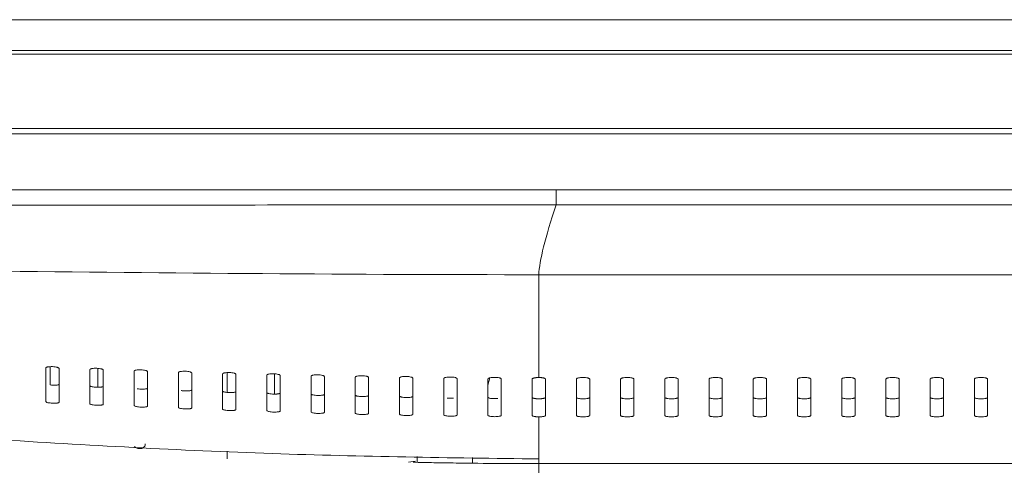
# Model space of a CAD drawing. Header units: millimetres. Extents: x 0 to 863, y 0 to 558.
# Tile 25 of 61: x 126 to 161, y 459 to 474. Entities that reach past the tile are written whole.
import ezdxf

# ---------------------------------------------------------------- set-up
doc = ezdxf.new("R2010")
doc.units = ezdxf.units.MM

msp = doc.modelspace()

# ---------------------------------------------------------------- linework, layer by layer
at = {"color": 7, "linetype": 'Continuous', "lineweight": 15}
for p, q in [((276.605, 474.473), (65.979, 474.473)), ((277.772, 473.404), (64.812, 473.404)), ((277.772, 473.279), (64.812, 473.279)), ((64.505, 470.696), (278.079, 470.696)), ((277.701, 470.503), (64.883, 470.503)), ((197.61, 468.558), (144.974, 468.558)), ((144.974, 468.035), (197.609, 468.035)), ((198.215, 465.61), (144.369, 465.61)), ((127.369, 461.776), (127.369, 462.413)), ((129.023, 461.699), (129.023, 462.354)), ((133.523, 461.518), (133.523, 462.208)), ((133.523, 459.204), (133.523, 459.474)), ((139.831, 459.095), (140.074, 459.13)), ((140.138, 459.088), (140.138, 459.29)), ((144.369, 459.223), (144.369, 459.042)), ((144.369, 459.042), (198.215, 459.042)), ((144.369, 459.042), (198.215, 459.042))]:
    msp.add_line(p, q, dxfattribs=at)
at = {"color": 8, "linetype": 'Continuous', "lineweight": 15}
msp.add_line((142.667, 462.026), (142.6, 461.774), dxfattribs=at)
at = {"color": 7, "linetype": 'Continuous', "lineweight": 15}
for points, knots in [([(65.872, 468.698), (66.455, 468.692), (67.659, 468.681), (69.52, 468.669), (71.495, 468.658), (73.583, 468.65), (75.758, 468.644), (78.142, 468.64), (80.617, 468.638), (83.171, 468.636), (86.207, 468.634), (90.329, 468.629), (95.274, 468.618), (100.48, 468.606), (110.366, 468.582), (121.638, 468.567), (134.822, 468.56), (141.415, 468.559), (144.974, 468.558)], [0, 0, 0, 0, 0.022105, 0.04564, 0.070605, 0.097001, 0.124827, 0.153099, 0.187398, 0.218691, 0.249983, 0.30253, 0.37503, 0.437512, 0.499988, 0.749972, 0.865, 1, 1, 1, 1]), ([(65.865, 467.988), (65.962, 467.988), (66.179, 467.989), (66.537, 467.99), (67.112, 467.992), (67.698, 467.992), (68.718, 467.991), (69.958, 467.992), (72.246, 467.994), (75.16, 467.996), (80.023, 467.999), (86.505, 468.003), (95.245, 468.009), (105.035, 468.016), (117.175, 468.024), (130.513, 468.032), (140.318, 468.034), (144.974, 468.035)], [0, 0, 0, 0, 0.0036838, 0.0082205, 0.0136022, 0.0254718, 0.030452, 0.0522975, 0.0724799, 0.1172255, 0.1627772, 0.2569066, 0.3630526, 0.49419, 0.6281923, 0.8234117, 1, 1, 1, 1]), ([(68.017, 466.272), (71.057, 465.778), (77.292, 464.767), (86.764, 463.53), (96.404, 462.392), (106.059, 461.403), (115.727, 460.548), (125.41, 459.865), (134.957, 459.33), (141.281, 459.245), (144.368, 459.204)], [0, 0, 0, 0, 0.120377, 0.246905, 0.373381, 0.499834, 0.62629, 0.75277, 0.879314, 1, 1, 1, 1]), ([(144.369, 465.61), (144.369, 464.903), (144.369, 464.259), (144.369, 463.071), (144.369, 462.529), (144.369, 462.037)], [0, 0, 0, 0, 0.5, 0.5, 1, 1, 1, 1]), ([(127.215, 461.199), (127.215, 461.238), (127.215, 461.315), (127.215, 461.435), (127.215, 461.559), (127.215, 461.686), (127.215, 461.817), (127.215, 461.95), (127.215, 462.088), (127.215, 462.228), (127.215, 462.325), (127.215, 462.373)], [0, 0, 0, 0, 0.110646, 0.221402, 0.33227, 0.443253, 0.554355, 0.665577, 0.776924, 0.888397, 1, 1, 1, 1]), ([(127.216, 462.373), (127.216, 462.375), (127.218, 462.379), (127.225, 462.385), (127.234, 462.39), (127.245, 462.394), (127.257, 462.398), (127.271, 462.402), (127.301, 462.408), (127.36, 462.414), (127.451, 462.415), (127.541, 462.407), (127.603, 462.395), (127.642, 462.382), (127.663, 462.371), (127.676, 462.36), (127.676, 462.352), (127.676, 462.348)], [0, 0, 0, 0, 0.039098, 0.076388, 0.111874, 0.145561, 0.177452, 0.207555, 0.235878, 0.363689, 0.485371, 0.6045, 0.732184, 0.790357, 0.862673, 0.931305, 1, 1, 1, 1]), ([(127.677, 461.172), (127.677, 461.211), (127.677, 461.288), (127.677, 461.407), (127.677, 461.531), (127.677, 461.658), (127.677, 461.788), (127.677, 461.923), (127.677, 462.061), (127.677, 462.202), (127.677, 462.3), (127.677, 462.348)], [0, 0, 0, 0, 0.1096643, 0.2196833, 0.3300602, 0.4407979, 0.5518993, 0.6633673, 0.7752049, 0.8874148, 1, 1, 1, 1]), ([(128.753, 461.127), (128.753, 461.167), (128.753, 461.245), (128.753, 461.367), (128.753, 461.492), (128.753, 461.62), (128.753, 461.752), (128.753, 461.888), (128.753, 462.027), (128.753, 462.169), (128.753, 462.266), (128.753, 462.315)], [0, 0, 0, 0, 0.1105875, 0.2212989, 0.3321372, 0.4431055, 0.5542067, 0.6654438, 0.7768198, 0.8883375, 1, 1, 1, 1]), ([(128.754, 462.315), (128.755, 462.317), (128.757, 462.322), (128.763, 462.327), (128.772, 462.333), (128.783, 462.337), (128.796, 462.341), (128.809, 462.345), (128.84, 462.351), (128.899, 462.358), (128.99, 462.358), (129.079, 462.35), (129.142, 462.338), (129.18, 462.326), (129.202, 462.315), (129.215, 462.304), (129.215, 462.296), (129.215, 462.292)], [0, 0, 0, 0, 0.039452, 0.077027, 0.11273, 0.146564, 0.178535, 0.208649, 0.236912, 0.364719, 0.486318, 0.605429, 0.733012, 0.791272, 0.863156, 0.931542, 1, 1, 1, 1]), ([(129.215, 461.102), (129.215, 461.141), (129.215, 461.219), (129.215, 461.34), (129.215, 461.465), (129.215, 461.593), (129.215, 461.725), (129.215, 461.861), (129.215, 462.001), (129.215, 462.144), (129.215, 462.243), (129.215, 462.292)], [0, 0, 0, 0, 0.1096704, 0.219694, 0.3300736, 0.4408125, 0.5519137, 0.66338, 0.7752146, 0.8874203, 1, 1, 1, 1]), ([(130.292, 462.261), (130.293, 462.263), (130.295, 462.268), (130.302, 462.273), (130.311, 462.279), (130.322, 462.284), (130.335, 462.288), (130.348, 462.291), (130.38, 462.298), (130.439, 462.305), (130.53, 462.305), (130.619, 462.297), (130.681, 462.285), (130.719, 462.273), (130.74, 462.262), (130.753, 462.251), (130.753, 462.243), (130.753, 462.239)], [0, 0, 0, 0, 0.040093, 0.078231, 0.114419, 0.148659, 0.180958, 0.211321, 0.239756, 0.36776, 0.48927, 0.608271, 0.735279, 0.792985, 0.864, 0.931961, 1, 1, 1, 1]), ([(130.292, 461.06), (130.292, 461.1), (130.292, 461.179), (130.292, 461.302), (130.292, 461.428), (130.292, 461.558), (130.292, 461.691), (130.292, 461.828), (130.292, 461.969), (130.292, 462.113), (130.292, 462.212), (130.292, 462.261)], [0, 0, 0, 0, 0.110525, 0.221189, 0.331995, 0.442947, 0.554048, 0.665301, 0.776709, 0.888274, 1, 1, 1, 1]), ([(130.753, 461.037), (130.753, 461.076), (130.753, 461.154), (130.753, 461.277), (130.753, 461.403), (130.753, 461.533), (130.753, 461.666), (130.753, 461.804), (130.753, 461.945), (130.753, 462.09), (130.753, 462.189), (130.753, 462.239)], [0, 0, 0, 0, 0.109677, 0.219706, 0.330089, 0.440829, 0.55193, 0.663395, 0.775226, 0.887427, 1, 1, 1, 1]), ([(131.83, 460.997), (131.83, 461.037), (131.83, 461.117), (131.83, 461.241), (131.83, 461.369), (131.83, 461.5), (131.83, 461.635), (131.83, 461.773), (131.83, 461.915), (131.83, 462.061), (131.83, 462.161), (131.83, 462.211)], [0, 0, 0, 0, 0.11046, 0.221075, 0.331849, 0.442784, 0.553885, 0.665154, 0.776594, 0.888208, 1, 1, 1, 1]), ([(131.831, 462.211), (131.832, 462.213), (131.833, 462.217), (131.84, 462.223), (131.849, 462.229), (131.861, 462.233), (131.873, 462.238), (131.887, 462.241), (131.918, 462.248), (131.977, 462.255), (132.068, 462.256), (132.158, 462.248), (132.219, 462.236), (132.257, 462.224), (132.278, 462.213), (132.291, 462.202), (132.292, 462.194), (132.292, 462.19)], [0, 0, 0, 0, 0.040481, 0.078931, 0.115351, 0.149748, 0.182124, 0.212488, 0.240845, 0.368836, 0.490266, 0.609237, 0.736185, 0.794014, 0.864572, 0.932243, 1, 1, 1, 1]), ([(132.292, 460.975), (132.292, 461.015), (132.292, 461.094), (132.292, 461.218), (132.292, 461.345), (132.292, 461.476), (132.292, 461.611), (132.292, 461.75), (132.292, 461.893), (132.292, 462.039), (132.292, 462.14), (132.292, 462.19)], [0, 0, 0, 0, 0.109684, 0.219717, 0.330102, 0.440844, 0.551945, 0.663408, 0.775236, 0.887432, 1, 1, 1, 1]), ([(133.369, 462.164), (133.37, 462.166), (133.372, 462.17), (133.379, 462.177), (133.388, 462.182), (133.399, 462.187), (133.412, 462.192), (133.425, 462.195), (133.456, 462.202), (133.515, 462.209), (133.606, 462.21), (133.696, 462.203), (133.757, 462.191), (133.795, 462.179), (133.817, 462.168), (133.83, 462.156), (133.83, 462.149), (133.83, 462.145)], [0, 0, 0, 0, 0.04096, 0.079797, 0.116513, 0.151114, 0.183603, 0.213988, 0.242274, 0.370196, 0.491431, 0.610288, 0.737146, 0.795181, 0.865256, 0.932581, 1, 1, 1, 1]), ([(133.369, 460.939), (133.369, 460.979), (133.369, 461.06), (133.369, 461.186), (133.369, 461.359), (133.369, 461.583), (133.369, 461.865), (133.369, 462.064), (133.369, 462.164)], [0, 0, 0, 0, 0.1098581, 0.22079, 0.3327992, 0.555582, 0.7779739, 1, 1, 1, 1]), ([(133.83, 460.919), (133.83, 460.959), (133.83, 461.039), (133.83, 461.164), (133.83, 461.292), (133.83, 461.425), (133.83, 461.561), (133.83, 461.701), (133.83, 461.845), (133.83, 461.993), (133.83, 462.094), (133.83, 462.145)], [0, 0, 0, 0, 0.1096906, 0.2197289, 0.3301179, 0.4408611, 0.5519615, 0.6634225, 0.7752472, 0.8874386, 1, 1, 1, 1]), ([(134.907, 460.886), (134.907, 460.927), (134.907, 461.008), (134.907, 461.135), (134.907, 461.309), (134.907, 461.536), (134.907, 461.82), (134.907, 462.021), (134.907, 462.121)], [0, 0, 0, 0, 0.1098107, 0.2207615, 0.3328559, 0.5555518, 0.7779247, 1, 1, 1, 1]), ([(134.908, 462.121), (134.908, 462.123), (134.91, 462.128), (134.917, 462.134), (134.926, 462.14), (134.937, 462.145), (134.95, 462.149), (134.964, 462.153), (134.995, 462.16), (135.053, 462.168), (135.144, 462.169), (135.234, 462.162), (135.295, 462.15), (135.334, 462.138), (135.355, 462.127), (135.368, 462.115), (135.368, 462.108), (135.369, 462.104)], [0, 0, 0, 0, 0.041501, 0.080775, 0.117826, 0.152657, 0.185274, 0.215682, 0.243887, 0.371727, 0.492748, 0.611476, 0.738224, 0.796456, 0.866017, 0.932957, 1, 1, 1, 1]), ([(135.177, 461.461), (135.177, 461.564), (135.177, 461.788), (135.177, 462.033), (135.177, 462.165)], [0, 0, 0, 0, 0.459148, 1, 1, 1, 1]), ([(135.369, 460.868), (135.369, 460.909), (135.369, 460.989), (135.369, 461.115), (135.369, 461.245), (135.369, 461.378), (135.369, 461.515), (135.369, 461.656), (135.369, 461.802), (135.369, 461.95), (135.369, 462.053), (135.369, 462.104)], [0, 0, 0, 0, 0.109702, 0.219749, 0.330143, 0.440889, 0.551989, 0.663447, 0.775266, 0.887449, 1, 1, 1, 1]), ([(136.446, 462.082), (136.447, 462.085), (136.448, 462.089), (136.455, 462.096), (136.464, 462.102), (136.476, 462.107), (136.488, 462.112), (136.502, 462.115), (136.533, 462.123), (136.591, 462.13), (136.682, 462.132), (136.771, 462.125), (136.833, 462.114), (136.872, 462.101), (136.893, 462.091), (136.906, 462.079), (136.907, 462.071), (136.907, 462.068)], [0, 0, 0, 0, 0.042108, 0.081871, 0.11929, 0.154369, 0.187113, 0.217526, 0.245617, 0.37338, 0.494182, 0.612782, 0.739404, 0.797835, 0.866847, 0.933366, 1, 1, 1, 1]), ([(127.369, 461.776), (127.396, 461.774), (127.452, 461.769), (127.54, 461.768), (127.611, 461.774), (127.663, 461.784), (127.672, 461.794), (127.676, 461.799)], [0, 0, 0, 0, 0.195602, 0.395676, 0.604585, 0.787308, 1, 1, 1, 1]), ([(136.446, 460.839), (136.446, 460.881), (136.446, 460.965), (136.446, 461.095), (136.446, 461.23), (136.446, 461.37), (136.446, 461.555), (136.446, 461.789), (136.446, 461.985), (136.446, 462.082)], [0, 0, 0, 0, 0.112824, 0.226315, 0.340478, 0.455315, 0.57083, 0.785179, 1, 1, 1, 1]), ([(136.907, 460.823), (136.907, 460.864), (136.907, 460.945), (136.907, 461.072), (136.907, 461.202), (136.907, 461.336), (136.907, 461.475), (136.907, 461.617), (136.907, 461.763), (136.907, 461.913), (136.907, 462.016), (136.907, 462.068)], [0, 0, 0, 0, 0.109718, 0.219776, 0.330178, 0.440928, 0.552028, 0.663482, 0.775293, 0.887465, 1, 1, 1, 1]), ([(137.984, 462.049), (137.985, 462.052), (137.987, 462.056), (137.993, 462.063), (138.003, 462.069), (138.014, 462.074), (138.027, 462.079), (138.04, 462.083), (138.071, 462.09), (138.129, 462.098), (138.22, 462.1), (138.309, 462.094), (138.371, 462.082), (138.41, 462.07), (138.428, 462.061), (138.443, 462.05), (138.445, 462.042), (138.446, 462.037)], [0, 0, 0, 0, 0.0428047, 0.0831213, 0.1209524, 0.156301, 0.1891714, 0.2195685, 0.247499, 0.375203, 0.4957905, 0.6142765, 0.7407683, 0.7994043, 0.8678347, 0.90887, 1, 1, 1, 1]), ([(137.984, 460.798), (137.984, 460.84), (137.984, 460.924), (137.984, 461.056), (137.984, 461.192), (137.984, 461.332), (137.984, 461.518), (137.984, 461.754), (137.984, 461.951), (137.984, 462.049)], [0, 0, 0, 0, 0.1127827, 0.2262627, 0.3404438, 0.4553297, 0.5709239, 0.7850995, 1, 1, 1, 1]), ([(138.446, 460.785), (138.446, 460.825), (138.446, 460.907), (138.446, 461.035), (138.446, 461.166), (138.446, 461.301), (138.446, 461.44), (138.446, 461.583), (138.446, 461.73), (138.446, 461.881), (138.446, 461.985), (138.446, 462.037)], [0, 0, 0, 0, 0.1097392, 0.2198134, 0.3302261, 0.4409808, 0.5520807, 0.6635293, 0.7753299, 0.8874857, 1, 1, 1, 1]), ([(139.523, 462.022), (139.523, 462.024), (139.525, 462.029), (139.532, 462.036), (139.541, 462.042), (139.552, 462.047), (139.565, 462.052), (139.579, 462.056), (139.609, 462.064), (139.667, 462.072), (139.758, 462.075), (139.847, 462.068), (139.91, 462.057), (139.951, 462.044), (139.979, 462.029), (139.982, 462.018), (139.984, 462.012)], [0, 0, 0, 0, 0.043614, 0.084569, 0.12287, 0.158517, 0.191515, 0.221869, 0.249584, 0.377264, 0.49766, 0.616064, 0.742441, 0.804005, 0.889888, 1, 1, 1, 1]), ([(139.523, 460.764), (139.523, 460.806), (139.523, 460.891), (139.523, 461.023), (139.523, 461.16), (139.523, 461.301), (139.523, 461.488), (139.523, 461.725), (139.523, 461.923), (139.523, 462.022)], [0, 0, 0, 0, 0.11274, 0.226209, 0.34041, 0.455349, 0.571027, 0.785028, 1, 1, 1, 1]), ([(139.984, 460.754), (139.984, 460.795), (139.984, 460.877), (139.984, 461.005), (139.984, 461.137), (139.984, 461.273), (139.984, 461.413), (139.984, 461.556), (139.984, 461.704), (139.984, 461.856), (139.984, 461.96), (139.984, 462.012)], [0, 0, 0, 0, 0.109768, 0.219864, 0.330291, 0.441053, 0.552153, 0.663594, 0.77538, 0.887514, 1, 1, 1, 1]), ([(141.061, 462.001), (141.062, 462.003), (141.063, 462.007), (141.068, 462.013), (141.075, 462.019), (141.085, 462.024), (141.095, 462.029), (141.107, 462.033), (141.119, 462.036), (141.148, 462.044), (141.205, 462.052), (141.295, 462.055), (141.384, 462.049), (141.448, 462.039), (141.489, 462.025), (141.517, 462.011), (141.521, 462), (141.523, 461.994)], [0, 0, 0, 0, 0.038965, 0.075786, 0.110464, 0.143, 0.173397, 0.201656, 0.227781, 0.251777, 0.379284, 0.499306, 0.617495, 0.743488, 0.806527, 0.892055, 1, 1, 1, 1]), ([(141.061, 460.738), (141.061, 460.78), (141.061, 460.862), (141.061, 460.991), (141.061, 461.124), (141.061, 461.26), (141.061, 461.4), (141.061, 461.544), (141.061, 461.692), (141.061, 461.844), (141.061, 461.948), (141.061, 462.001)], [0, 0, 0, 0, 0.110057, 0.22037, 0.330942, 0.441776, 0.552875, 0.664244, 0.775886, 0.887803, 1, 1, 1, 1]), ([(141.523, 460.731), (141.523, 460.772), (141.523, 460.855), (141.523, 460.983), (141.523, 461.116), (141.523, 461.252), (141.523, 461.393), (141.523, 461.537), (141.523, 461.685), (141.523, 461.837), (141.523, 461.941), (141.523, 461.994)], [0, 0, 0, 0, 0.109827, 0.219967, 0.330424, 0.4412, 0.5523, 0.663726, 0.775483, 0.887573, 1, 1, 1, 1]), ([(142.6, 461.987), (142.6, 461.989), (142.601, 461.994), (142.606, 462), (142.614, 462.006), (142.623, 462.011), (142.634, 462.016), (142.645, 462.02), (142.657, 462.023), (142.686, 462.031), (142.743, 462.039), (142.833, 462.043), (142.922, 462.038), (142.986, 462.027), (143.028, 462.014), (143.055, 462), (143.059, 461.989), (143.061, 461.983)], [0, 0, 0, 0, 0.039857, 0.077387, 0.112593, 0.145475, 0.176035, 0.204275, 0.230198, 0.253808, 0.381428, 0.501326, 0.619515, 0.745379, 0.809725, 0.894615, 1, 1, 1, 1]), ([(142.6, 460.721), (142.6, 460.763), (142.6, 460.846), (142.6, 460.975), (142.6, 461.107), (142.6, 461.244), (142.6, 461.385), (142.6, 461.529), (142.6, 461.678), (142.6, 461.83), (142.6, 461.935), (142.6, 461.987)], [0, 0, 0, 0, 0.109984, 0.220242, 0.330777, 0.441592, 0.552692, 0.664079, 0.775757, 0.88773, 1, 1, 1, 1]), ([(143.061, 460.718), (143.061, 460.759), (143.061, 460.842), (143.061, 460.971), (143.061, 461.103), (143.061, 461.24), (143.061, 461.381), (143.061, 461.525), (143.061, 461.674), (143.061, 461.826), (143.061, 461.931), (143.061, 461.983)], [0, 0, 0, 0, 0.109874, 0.220049, 0.330529, 0.441317, 0.552417, 0.663832, 0.775565, 0.88762, 1, 1, 1, 1]), ([(144.369, 462.037), (144.359, 462.037), (144.339, 462.037), (144.309, 462.036), (144.276, 462.033), (144.24, 462.028), (144.205, 462.021), (144.177, 462.013), (144.155, 462.003), (144.141, 461.992), (144.139, 461.985), (144.138, 461.981)], [0, 0, 0, 0, 0.082214, 0.164403, 0.248081, 0.370506, 0.492953, 0.616463, 0.74142, 0.871066, 1, 1, 1, 1]), ([(144.138, 460.714), (144.138, 460.756), (144.138, 460.839), (144.138, 460.968), (144.138, 461.101), (144.138, 461.237), (144.138, 461.378), (144.138, 461.523), (144.138, 461.671), (144.138, 461.824), (144.138, 461.928), (144.138, 461.981)], [0, 0, 0, 0, 0.109927, 0.220141, 0.330647, 0.441448, 0.552548, 0.66395, 0.775657, 0.887672, 1, 1, 1, 1]), ([(144.369, 462.037), (144.379, 462.037), (144.399, 462.037), (144.429, 462.036), (144.462, 462.033), (144.498, 462.028), (144.533, 462.021), (144.562, 462.012), (144.583, 462.003), (144.597, 461.992), (144.599, 461.984), (144.6, 461.981)], [0, 0, 0, 0, 0.081879, 0.163278, 0.245672, 0.368973, 0.49369, 0.619327, 0.745105, 0.872553, 1, 1, 1, 1]), ([(145.677, 461.981), (145.677, 461.983), (145.678, 461.988), (145.684, 461.996), (145.696, 462.004), (145.715, 462.013), (145.755, 462.024), (145.819, 462.035), (145.91, 462.039), (146, 462.034), (146.063, 462.024), (146.1, 462.012), (146.122, 462.002), (146.136, 461.992), (146.137, 461.984), (146.138, 461.981)], [0, 0, 0, 0, 0.043202, 0.085992, 0.1291009, 0.1928218, 0.2568368, 0.3816952, 0.5038717, 0.6252873, 0.7473963, 0.8096802, 0.8722242, 0.9361714, 1, 1, 1, 1]), ([(147.215, 461.981), (147.215, 461.983), (147.216, 461.988), (147.222, 461.996), (147.234, 462.004), (147.254, 462.013), (147.293, 462.024), (147.358, 462.035), (147.449, 462.039), (147.538, 462.034), (147.601, 462.024), (147.639, 462.012), (147.66, 462.002), (147.674, 461.992), (147.676, 461.984), (147.677, 461.981)], [0, 0, 0, 0, 0.043202, 0.085992, 0.129101, 0.192822, 0.256837, 0.381695, 0.503872, 0.625287, 0.747396, 0.80968, 0.872224, 0.936171, 1, 1, 1, 1]), ([(148.753, 461.981), (148.754, 461.983), (148.755, 461.988), (148.761, 461.996), (148.773, 462.004), (148.792, 462.013), (148.831, 462.024), (148.896, 462.035), (148.987, 462.039), (149.077, 462.034), (149.14, 462.024), (149.177, 462.012), (149.199, 462.002), (149.212, 461.992), (149.214, 461.984), (149.215, 461.981)], [0, 0, 0, 0, 0.043202, 0.085992, 0.129101, 0.192822, 0.256837, 0.381695, 0.503872, 0.625287, 0.747396, 0.80968, 0.872224, 0.936171, 1, 1, 1, 1]), ([(150.292, 461.981), (150.292, 461.983), (150.293, 461.988), (150.299, 461.996), (150.311, 462.004), (150.331, 462.013), (150.37, 462.024), (150.435, 462.035), (150.525, 462.039), (150.615, 462.034), (150.678, 462.024), (150.716, 462.012), (150.737, 462.002), (150.751, 461.992), (150.753, 461.984), (150.753, 461.981)], [0, 0, 0, 0, 0.043202, 0.085992, 0.129101, 0.192822, 0.256837, 0.381695, 0.503872, 0.625287, 0.747396, 0.80968, 0.872224, 0.936171, 1, 1, 1, 1]), ([(151.83, 461.981), (151.831, 461.983), (151.832, 461.988), (151.838, 461.996), (151.849, 462.004), (151.869, 462.013), (151.908, 462.024), (151.973, 462.035), (152.064, 462.039), (152.154, 462.034), (152.216, 462.024), (152.254, 462.012), (152.276, 462.002), (152.289, 461.992), (152.291, 461.984), (152.292, 461.981)], [0, 0, 0, 0, 0.043202, 0.085992, 0.129101, 0.192822, 0.256837, 0.381695, 0.503872, 0.625287, 0.747396, 0.80968, 0.872224, 0.936171, 1, 1, 1, 1]), ([(153.369, 461.981), (153.369, 461.983), (153.37, 461.988), (153.376, 461.996), (153.388, 462.004), (153.408, 462.013), (153.447, 462.024), (153.512, 462.035), (153.602, 462.039), (153.692, 462.034), (153.755, 462.024), (153.793, 462.012), (153.814, 462.002), (153.828, 461.992), (153.83, 461.984), (153.83, 461.981)], [0, 0, 0, 0, 0.043202, 0.085992, 0.1291009, 0.1928218, 0.2568368, 0.3816952, 0.5038717, 0.6252873, 0.7473963, 0.8096802, 0.8722242, 0.9361714, 1, 1, 1, 1]), ([(154.907, 461.981), (154.908, 461.983), (154.908, 461.988), (154.915, 461.996), (154.926, 462.004), (154.946, 462.013), (154.985, 462.024), (155.05, 462.035), (155.141, 462.039), (155.23, 462.034), (155.293, 462.024), (155.331, 462.012), (155.352, 462.002), (155.366, 461.992), (155.368, 461.984), (155.369, 461.981)], [0, 0, 0, 0, 0.043202, 0.085992, 0.129101, 0.192822, 0.256837, 0.381695, 0.503872, 0.625287, 0.747396, 0.80968, 0.872224, 0.936171, 1, 1, 1, 1]), ([(156.446, 461.981), (156.446, 461.983), (156.447, 461.988), (156.453, 461.996), (156.465, 462.004), (156.484, 462.013), (156.524, 462.024), (156.588, 462.035), (156.679, 462.039), (156.769, 462.034), (156.832, 462.024), (156.87, 462.012), (156.891, 462.002), (156.905, 461.992), (156.906, 461.984), (156.907, 461.981)], [0, 0, 0, 0, 0.043202, 0.085992, 0.129101, 0.192822, 0.256837, 0.381695, 0.503872, 0.625287, 0.747396, 0.80968, 0.872224, 0.936171, 1, 1, 1, 1]), ([(157.984, 461.981), (157.985, 461.983), (157.985, 461.988), (157.992, 461.996), (158.003, 462.004), (158.023, 462.013), (158.062, 462.024), (158.127, 462.035), (158.218, 462.039), (158.307, 462.034), (158.37, 462.024), (158.408, 462.012), (158.429, 462.002), (158.443, 461.992), (158.445, 461.984), (158.446, 461.981)], [0, 0, 0, 0, 0.043202, 0.085992, 0.129101, 0.192822, 0.256837, 0.381695, 0.503872, 0.625287, 0.747396, 0.80968, 0.872224, 0.936171, 1, 1, 1, 1]), ([(159.523, 461.981), (159.523, 461.983), (159.524, 461.988), (159.53, 461.996), (159.542, 462.004), (159.561, 462.013), (159.601, 462.024), (159.665, 462.035), (159.756, 462.039), (159.846, 462.034), (159.909, 462.024), (159.947, 462.012), (159.968, 462.002), (159.982, 461.992), (159.983, 461.984), (159.984, 461.981)], [0, 0, 0, 0, 0.043202, 0.085992, 0.129101, 0.192822, 0.256837, 0.381695, 0.503872, 0.625287, 0.747396, 0.80968, 0.872224, 0.936171, 1, 1, 1, 1]), ([(128.752, 461.753), (128.752, 461.751), (128.752, 461.748), (128.756, 461.743), (128.763, 461.739), (128.775, 461.732), (128.795, 461.725), (128.835, 461.715), (128.901, 461.705), (128.989, 461.698), (129.064, 461.697), (129.115, 461.7), (129.153, 461.704), (129.185, 461.711), (129.209, 461.719), (129.212, 461.726), (129.213, 461.729)], [0, 0, 0, 0, 0.035557, 0.071443, 0.108102, 0.145951, 0.213127, 0.277661, 0.399509, 0.52171, 0.642221, 0.702691, 0.764813, 0.844135, 0.920795, 1, 1, 1, 1]), ([(130.392, 461.646), (130.409, 461.643), (130.449, 461.636), (130.529, 461.631), (130.616, 461.631), (130.688, 461.637), (130.74, 461.648), (130.749, 461.658), (130.753, 461.664)], [0, 0, 0, 0, 0.123554, 0.297172, 0.471308, 0.653342, 0.812436, 1, 1, 1, 1]), ([(131.929, 461.583), (131.933, 461.582), (131.948, 461.579), (131.994, 461.574), (132.067, 461.569), (132.155, 461.569), (132.226, 461.575), (132.279, 461.587), (132.287, 461.597), (132.292, 461.603)], [0, 0, 0, 0, 0.031366, 0.123353, 0.296864, 0.470714, 0.652545, 0.81137, 1, 1, 1, 1]), ([(133.368, 461.565), (133.368, 461.564), (133.368, 461.561), (133.372, 461.556), (133.379, 461.551), (133.39, 461.545), (133.41, 461.538), (133.45, 461.527), (133.515, 461.518), (133.604, 461.511), (133.679, 461.512), (133.731, 461.515), (133.768, 461.52), (133.801, 461.527), (133.824, 461.536), (133.828, 461.543), (133.829, 461.546)], [0, 0, 0, 0, 0.034826, 0.0698572, 0.1055057, 0.1421627, 0.2085315, 0.2728725, 0.3953638, 0.5178016, 0.6388732, 0.6995088, 0.7614259, 0.8417821, 0.919524, 1, 1, 1, 1]), ([(134.906, 461.513), (134.906, 461.511), (134.907, 461.508), (134.911, 461.503), (134.917, 461.498), (134.929, 461.492), (134.948, 461.485), (134.988, 461.475), (135.053, 461.465), (135.142, 461.459), (135.217, 461.46), (135.269, 461.464), (135.307, 461.468), (135.34, 461.475), (135.363, 461.485), (135.366, 461.492), (135.368, 461.495)], [0, 0, 0, 0, 0.034536, 0.069228, 0.104476, 0.140662, 0.206707, 0.270963, 0.3937, 0.516243, 0.637545, 0.698253, 0.760101, 0.840868, 0.919032, 1, 1, 1, 1]), ([(136.445, 461.465), (136.445, 461.464), (136.445, 461.461), (136.449, 461.456), (136.455, 461.451), (136.467, 461.445), (136.486, 461.438), (136.526, 461.428), (136.591, 461.418), (136.681, 461.413), (136.77, 461.414), (136.832, 461.42), (136.87, 461.428), (136.89, 461.435), (136.904, 461.442), (136.905, 461.448), (136.906, 461.45)], [0, 0, 0, 0, 0.034237, 0.068576, 0.103406, 0.139098, 0.204817, 0.269004, 0.392056, 0.514774, 0.63639, 0.758432, 0.819457, 0.879542, 0.939162, 1, 1, 1, 1]), ([(137.984, 461.424), (137.984, 461.423), (137.984, 461.42), (137.988, 461.415), (137.994, 461.41), (138.005, 461.404), (138.024, 461.397), (138.064, 461.387), (138.129, 461.378), (138.219, 461.373), (138.308, 461.374), (138.37, 461.381), (138.408, 461.389), (138.429, 461.396), (138.442, 461.403), (138.444, 461.409), (138.445, 461.412)], [0, 0, 0, 0, 0.033931, 0.067896, 0.102271, 0.137416, 0.202794, 0.266975, 0.390244, 0.512586, 0.633763, 0.7559, 0.817383, 0.87801, 0.938486, 1, 1, 1, 1]), ([(127.676, 461.172), (127.675, 461.171), (127.673, 461.167), (127.665, 461.162), (127.655, 461.158), (127.641, 461.154), (127.627, 461.151), (127.596, 461.147), (127.538, 461.142), (127.451, 461.143), (127.365, 461.15), (127.295, 461.16), (127.234, 461.177), (127.214, 461.19), (127.215, 461.198), (127.215, 461.199)], [0, 0, 0, 0, 0.043564, 0.085111, 0.124647, 0.162176, 0.197708, 0.23125, 0.356244, 0.476404, 0.59073, 0.713204, 0.806043, 0.983913, 1, 1, 1, 1]), ([(129.215, 461.102), (129.214, 461.1), (129.212, 461.097), (129.204, 461.092), (129.193, 461.088), (129.18, 461.084), (129.165, 461.081), (129.134, 461.076), (129.077, 461.071), (128.989, 461.072), (128.903, 461.079), (128.833, 461.089), (128.772, 461.106), (128.752, 461.118), (128.754, 461.127), (128.754, 461.127)], [0, 0, 0, 0, 0.0439179, 0.085734, 0.1254535, 0.1630823, 0.1986276, 0.232098, 0.3571569, 0.4771868, 0.5916803, 0.7140756, 0.8093783, 0.9844313, 1, 1, 1, 1]), ([(139.522, 461.391), (139.522, 461.389), (139.523, 461.386), (139.526, 461.381), (139.532, 461.377), (139.544, 461.371), (139.562, 461.364), (139.602, 461.354), (139.667, 461.345), (139.757, 461.34), (139.846, 461.342), (139.909, 461.349), (139.946, 461.357), (139.967, 461.364), (139.981, 461.372), (139.983, 461.378), (139.984, 461.381)], [0, 0, 0, 0, 0.0335539, 0.0670771, 0.1009298, 0.1354617, 0.2004108, 0.264465, 0.3880474, 0.5105601, 0.6320365, 0.7543049, 0.8159578, 0.8769727, 0.9381016, 1, 1, 1, 1]), ([(141.18, 461.324), (141.19, 461.323), (141.225, 461.319), (141.295, 461.316), (141.364, 461.318), (141.397, 461.321), (141.406, 461.322)], [0, 0, 0, 0, 0.139519, 0.509194, 0.876504, 1, 1, 1, 1]), ([(142.6, 461.348), (142.6, 461.348), (142.6, 461.348), (142.599, 461.345), (142.604, 461.338), (142.625, 461.326), (142.66, 461.317), (142.705, 461.309), (142.759, 461.304), (142.833, 461.301), (142.902, 461.303), (142.936, 461.306), (142.944, 461.307)], [0, 0, 0, 0, 0.00009, 0.000879, 0.121215, 0.22687, 0.387973, 0.484918, 0.579716, 0.760067, 0.93897, 1, 1, 1, 1]), ([(144.138, 461.341), (144.138, 461.339), (144.139, 461.335), (144.145, 461.33), (144.157, 461.323), (144.176, 461.316), (144.206, 461.309), (144.241, 461.304), (144.281, 461.3), (144.324, 461.297), (144.354, 461.297), (144.369, 461.297)], [0, 0, 0, 0, 0.084953, 0.16921, 0.254211, 0.380194, 0.506907, 0.632174, 0.75602, 0.878158, 1, 1, 1, 1]), ([(144.6, 461.341), (144.599, 461.339), (144.599, 461.335), (144.592, 461.329), (144.581, 461.323), (144.562, 461.316), (144.533, 461.309), (144.498, 461.304), (144.458, 461.3), (144.414, 461.297), (144.384, 461.297), (144.369, 461.297)], [0, 0, 0, 0, 0.08433, 0.16804, 0.252544, 0.377805, 0.503474, 0.628542, 0.752612, 0.875841, 1, 1, 1, 1]), ([(146.138, 461.341), (146.138, 461.339), (146.137, 461.335), (146.131, 461.329), (146.119, 461.323), (146.101, 461.316), (146.063, 461.307), (145.999, 461.299), (145.909, 461.295), (145.818, 461.299), (145.754, 461.307), (145.715, 461.316), (145.693, 461.324), (145.679, 461.332), (145.677, 461.338), (145.677, 461.341)], [0, 0, 0, 0, 0.042315, 0.084379, 0.126904, 0.189323, 0.251719, 0.374676, 0.497438, 0.620768, 0.745599, 0.809073, 0.872368, 0.936197, 1, 1, 1, 1]), ([(147.677, 461.341), (147.676, 461.339), (147.675, 461.335), (147.669, 461.329), (147.658, 461.323), (147.639, 461.316), (147.601, 461.307), (147.538, 461.299), (147.448, 461.295), (147.357, 461.299), (147.292, 461.307), (147.253, 461.316), (147.232, 461.324), (147.218, 461.332), (147.216, 461.338), (147.215, 461.341)], [0, 0, 0, 0, 0.042315, 0.084379, 0.126904, 0.189323, 0.251719, 0.374676, 0.497438, 0.620768, 0.745599, 0.809073, 0.872368, 0.936197, 1, 1, 1, 1]), ([(149.215, 461.341), (149.215, 461.339), (149.214, 461.335), (149.208, 461.329), (149.196, 461.323), (149.177, 461.316), (149.139, 461.307), (149.076, 461.299), (148.986, 461.295), (148.895, 461.299), (148.831, 461.307), (148.792, 461.316), (148.77, 461.324), (148.756, 461.332), (148.754, 461.338), (148.753, 461.341)], [0, 0, 0, 0, 0.042315, 0.084379, 0.126904, 0.189323, 0.251719, 0.374676, 0.497438, 0.620768, 0.745599, 0.809073, 0.872368, 0.936197, 1, 1, 1, 1]), ([(150.753, 461.341), (150.753, 461.339), (150.752, 461.335), (150.746, 461.329), (150.735, 461.323), (150.716, 461.316), (150.678, 461.307), (150.615, 461.299), (150.525, 461.295), (150.434, 461.299), (150.369, 461.307), (150.33, 461.316), (150.309, 461.324), (150.295, 461.332), (150.293, 461.338), (150.292, 461.341)], [0, 0, 0, 0, 0.042315, 0.084379, 0.126904, 0.189323, 0.251719, 0.374676, 0.497438, 0.620768, 0.745599, 0.809073, 0.872368, 0.936197, 1, 1, 1, 1]), ([(152.292, 461.341), (152.292, 461.339), (152.291, 461.335), (152.285, 461.329), (152.273, 461.323), (152.254, 461.316), (152.216, 461.307), (152.153, 461.299), (152.063, 461.295), (151.972, 461.299), (151.908, 461.307), (151.869, 461.316), (151.847, 461.324), (151.833, 461.332), (151.831, 461.338), (151.83, 461.341)], [0, 0, 0, 0, 0.042315, 0.084379, 0.126904, 0.189323, 0.251719, 0.374676, 0.497438, 0.620768, 0.745599, 0.809073, 0.872368, 0.936197, 1, 1, 1, 1]), ([(153.83, 461.341), (153.83, 461.339), (153.829, 461.335), (153.823, 461.329), (153.812, 461.323), (153.793, 461.316), (153.755, 461.307), (153.692, 461.299), (153.602, 461.295), (153.511, 461.299), (153.446, 461.307), (153.407, 461.316), (153.385, 461.324), (153.371, 461.332), (153.37, 461.338), (153.369, 461.341)], [0, 0, 0, 0, 0.0423152, 0.0843792, 0.1269044, 0.1893227, 0.2517193, 0.3746761, 0.497438, 0.6207676, 0.7455987, 0.8090733, 0.8723676, 0.9361971, 1, 1, 1, 1]), ([(155.369, 461.341), (155.369, 461.339), (155.368, 461.335), (155.362, 461.329), (155.35, 461.323), (155.331, 461.316), (155.293, 461.307), (155.23, 461.299), (155.14, 461.295), (155.049, 461.299), (154.985, 461.307), (154.946, 461.316), (154.924, 461.324), (154.91, 461.332), (154.908, 461.338), (154.907, 461.341)], [0, 0, 0, 0, 0.0423152, 0.0843792, 0.1269044, 0.1893227, 0.2517193, 0.3746761, 0.497438, 0.6207676, 0.7455987, 0.8090733, 0.8723676, 0.9361971, 1, 1, 1, 1]), ([(156.907, 461.341), (156.907, 461.339), (156.906, 461.335), (156.9, 461.329), (156.889, 461.323), (156.87, 461.316), (156.832, 461.307), (156.768, 461.299), (156.678, 461.295), (156.588, 461.299), (156.523, 461.307), (156.484, 461.316), (156.462, 461.324), (156.448, 461.332), (156.447, 461.338), (156.446, 461.341)], [0, 0, 0, 0, 0.042315, 0.084379, 0.126904, 0.189323, 0.251719, 0.374676, 0.497438, 0.620768, 0.745599, 0.809073, 0.872368, 0.936197, 1, 1, 1, 1]), ([(158.446, 461.341), (158.445, 461.339), (158.445, 461.335), (158.438, 461.329), (158.427, 461.323), (158.408, 461.316), (158.37, 461.307), (158.307, 461.299), (158.217, 461.295), (158.126, 461.299), (158.062, 461.307), (158.023, 461.316), (158.001, 461.324), (157.987, 461.332), (157.985, 461.338), (157.984, 461.341)], [0, 0, 0, 0, 0.042315, 0.084379, 0.126904, 0.189323, 0.251719, 0.374676, 0.497438, 0.620768, 0.745599, 0.809073, 0.872368, 0.936197, 1, 1, 1, 1]), ([(159.984, 461.341), (159.984, 461.339), (159.983, 461.335), (159.977, 461.329), (159.966, 461.323), (159.947, 461.316), (159.909, 461.307), (159.845, 461.299), (159.755, 461.295), (159.664, 461.299), (159.6, 461.307), (159.561, 461.316), (159.539, 461.324), (159.525, 461.332), (159.524, 461.338), (159.523, 461.341)], [0, 0, 0, 0, 0.042315, 0.084379, 0.126904, 0.189323, 0.251719, 0.374676, 0.497438, 0.620768, 0.745599, 0.809073, 0.872368, 0.936197, 1, 1, 1, 1]), ([(130.753, 461.037), (130.752, 461.035), (130.751, 461.032), (130.745, 461.027), (130.736, 461.023), (130.726, 461.02), (130.714, 461.017), (130.701, 461.014), (130.671, 461.009), (130.615, 461.005), (130.528, 461.005), (130.441, 461.011), (130.37, 461.022), (130.31, 461.038), (130.291, 461.051), (130.292, 461.059), (130.292, 461.06)], [0, 0, 0, 0, 0.038131, 0.074648, 0.109555, 0.142855, 0.174552, 0.204651, 0.233157, 0.358271, 0.478154, 0.592824, 0.71515, 0.812603, 0.985095, 1, 1, 1, 1]), ([(132.292, 460.975), (132.291, 460.974), (132.289, 460.971), (132.283, 460.966), (132.275, 460.962), (132.264, 460.958), (132.252, 460.955), (132.239, 460.952), (132.21, 460.948), (132.153, 460.943), (132.066, 460.943), (131.979, 460.949), (131.908, 460.959), (131.848, 460.976), (131.829, 460.989), (131.831, 460.997), (131.831, 460.997)], [0, 0, 0, 0, 0.0385534, 0.0754177, 0.1105955, 0.1440903, 0.1759058, 0.2060466, 0.2345182, 0.3596774, 0.4793906, 0.5943019, 0.716634, 0.8159743, 0.9861913, 1, 1, 1, 1]), ([(133.83, 460.919), (133.829, 460.918), (133.828, 460.914), (133.822, 460.91), (133.813, 460.905), (133.803, 460.902), (133.791, 460.898), (133.778, 460.896), (133.748, 460.891), (133.692, 460.886), (133.605, 460.885), (133.518, 460.891), (133.447, 460.901), (133.387, 460.918), (133.368, 460.931), (133.369, 460.939), (133.369, 460.939)], [0, 0, 0, 0, 0.03902, 0.076266, 0.111741, 0.145447, 0.177388, 0.207568, 0.235993, 0.361209, 0.480763, 0.595934, 0.718301, 0.815643, 0.987382, 1, 1, 1, 1]), ([(135.369, 460.868), (135.368, 460.867), (135.367, 460.863), (135.36, 460.858), (135.352, 460.854), (135.341, 460.85), (135.329, 460.847), (135.316, 460.844), (135.287, 460.839), (135.23, 460.834), (135.143, 460.833), (135.056, 460.839), (134.985, 460.849), (134.925, 460.865), (134.906, 460.878), (134.907, 460.886), (134.907, 460.886)], [0, 0, 0, 0, 0.039544, 0.077215, 0.113017, 0.146952, 0.179023, 0.209234, 0.237591, 0.362863, 0.482259, 0.597705, 0.720139, 0.819618, 0.988674, 1, 1, 1, 1]), ([(136.907, 460.823), (136.906, 460.821), (136.905, 460.818), (136.899, 460.813), (136.89, 460.809), (136.88, 460.805), (136.868, 460.801), (136.855, 460.798), (136.825, 460.793), (136.768, 460.787), (136.681, 460.786), (136.593, 460.792), (136.521, 460.802), (136.463, 460.818), (136.445, 460.831), (136.446, 460.839), (136.446, 460.839)], [0, 0, 0, 0, 0.040237, 0.078478, 0.114725, 0.148981, 0.181248, 0.211531, 0.239836, 0.365367, 0.484884, 0.600777, 0.723629, 0.827208, 0.990035, 1, 1, 1, 1]), ([(138.446, 460.785), (138.445, 460.783), (138.444, 460.779), (138.438, 460.774), (138.429, 460.77), (138.418, 460.766), (138.406, 460.762), (138.393, 460.759), (138.363, 460.754), (138.306, 460.748), (138.218, 460.746), (138.131, 460.751), (138.058, 460.761), (138.001, 460.777), (137.984, 460.79), (137.984, 460.798), (137.984, 460.798)], [0, 0, 0, 0, 0.041051, 0.079953, 0.116708, 0.151318, 0.183787, 0.214117, 0.242314, 0.368159, 0.487817, 0.604224, 0.727561, 0.832053, 0.991543, 1, 1, 1, 1]), ([(139.984, 460.754), (139.984, 460.752), (139.982, 460.748), (139.976, 460.743), (139.967, 460.738), (139.956, 460.734), (139.944, 460.73), (139.931, 460.727), (139.901, 460.722), (139.844, 460.716), (139.756, 460.714), (139.668, 460.718), (139.596, 460.728), (139.539, 460.744), (139.522, 460.756), (139.523, 460.764), (139.523, 460.764)], [0, 0, 0, 0, 0.04216, 0.081967, 0.119421, 0.154524, 0.18728, 0.217691, 0.245762, 0.370979, 0.489814, 0.607054, 0.731117, 0.836777, 0.993235, 1, 1, 1, 1]), ([(141.523, 460.731), (141.522, 460.729), (141.521, 460.725), (141.515, 460.72), (141.506, 460.715), (141.495, 460.711), (141.482, 460.707), (141.469, 460.704), (141.439, 460.698), (141.382, 460.692), (141.293, 460.689), (141.205, 460.694), (141.132, 460.703), (141.076, 460.719), (141.061, 460.731), (141.061, 460.738), (141.061, 460.738)], [0, 0, 0, 0, 0.043176, 0.083772, 0.121788, 0.157227, 0.190091, 0.220382, 0.248105, 0.374761, 0.494766, 0.612492, 0.737156, 0.842558, 0.995331, 1, 1, 1, 1]), ([(143.061, 460.718), (143.061, 460.716), (143.06, 460.712), (143.055, 460.708), (143.048, 460.703), (143.039, 460.699), (143.028, 460.695), (143.017, 460.692), (143.005, 460.689), (142.976, 460.684), (142.92, 460.677), (142.83, 460.674), (142.741, 460.678), (142.669, 460.687), (142.614, 460.703), (142.599, 460.714), (142.6, 460.721), (142.6, 460.721)], [0, 0, 0, 0, 0.039199, 0.076189, 0.11097, 0.143544, 0.173912, 0.202074, 0.228034, 0.251792, 0.378947, 0.499196, 0.617753, 0.743363, 0.848361, 0.997741, 1, 1, 1, 1]), ([(144.369, 460.67), (144.359, 460.67), (144.34, 460.67), (144.311, 460.671), (144.283, 460.673), (144.256, 460.676), (144.23, 460.679), (144.195, 460.684), (144.152, 460.696), (144.138, 460.708), (144.138, 460.714), (144.138, 460.714)], [0, 0, 0, 0, 0.078551, 0.158586, 0.24015, 0.323285, 0.408032, 0.494428, 0.706888, 0.999376, 1, 1, 1, 1]), ([(144.6, 460.714), (144.599, 460.712), (144.599, 460.708), (144.592, 460.703), (144.581, 460.696), (144.562, 460.689), (144.532, 460.683), (144.497, 460.677), (144.457, 460.673), (144.414, 460.67), (144.384, 460.67), (144.369, 460.67)], [0, 0, 0, 0, 0.084863, 0.168969, 0.253756, 0.379666, 0.506466, 0.63194, 0.7559, 0.877326, 1, 1, 1, 1]), ([(146.138, 460.714), (146.138, 460.712), (146.137, 460.708), (146.131, 460.703), (146.119, 460.696), (146.1, 460.689), (146.061, 460.68), (145.996, 460.672), (145.906, 460.669), (145.816, 460.672), (145.752, 460.681), (145.714, 460.689), (145.693, 460.697), (145.679, 460.705), (145.677, 460.711), (145.677, 460.714)], [0, 0, 0, 0, 0.042659, 0.084979, 0.127686, 0.190926, 0.254458, 0.379276, 0.50253, 0.625271, 0.748317, 0.810725, 0.873226, 0.936698, 1, 1, 1, 1]), ([(147.677, 460.714), (147.676, 460.712), (147.675, 460.708), (147.669, 460.703), (147.658, 460.696), (147.638, 460.689), (147.599, 460.68), (147.535, 460.672), (147.444, 460.669), (147.354, 460.672), (147.291, 460.681), (147.253, 460.689), (147.231, 460.697), (147.218, 460.705), (147.216, 460.711), (147.215, 460.714)], [0, 0, 0, 0, 0.042659, 0.084979, 0.127686, 0.190926, 0.254458, 0.379276, 0.50253, 0.625271, 0.748317, 0.810725, 0.873226, 0.936698, 1, 1, 1, 1]), ([(149.215, 460.714), (149.215, 460.712), (149.214, 460.708), (149.208, 460.703), (149.196, 460.696), (149.177, 460.689), (149.138, 460.68), (149.073, 460.672), (148.983, 460.669), (148.892, 460.672), (148.829, 460.681), (148.791, 460.689), (148.77, 460.697), (148.756, 460.705), (148.754, 460.711), (148.753, 460.714)], [0, 0, 0, 0, 0.042659, 0.0849785, 0.1276865, 0.1909261, 0.254458, 0.3792757, 0.5025304, 0.6252709, 0.7483173, 0.8107252, 0.8732256, 0.9366981, 1, 1, 1, 1]), ([(150.753, 460.714), (150.753, 460.712), (150.752, 460.708), (150.746, 460.703), (150.735, 460.696), (150.715, 460.689), (150.676, 460.68), (150.612, 460.672), (150.521, 460.669), (150.431, 460.672), (150.368, 460.681), (150.33, 460.689), (150.308, 460.697), (150.294, 460.705), (150.293, 460.711), (150.292, 460.714)], [0, 0, 0, 0, 0.042659, 0.084979, 0.127686, 0.190926, 0.254458, 0.379276, 0.50253, 0.625271, 0.748317, 0.810725, 0.873226, 0.936698, 1, 1, 1, 1]), ([(152.292, 460.714), (152.292, 460.712), (152.291, 460.708), (152.285, 460.703), (152.273, 460.696), (152.254, 460.689), (152.215, 460.68), (152.15, 460.672), (152.059, 460.669), (151.969, 460.672), (151.906, 460.681), (151.868, 460.689), (151.847, 460.697), (151.833, 460.705), (151.831, 460.711), (151.83, 460.714)], [0, 0, 0, 0, 0.042659, 0.084979, 0.127686, 0.190926, 0.254458, 0.379276, 0.50253, 0.625271, 0.748317, 0.810725, 0.873226, 0.936698, 1, 1, 1, 1]), ([(153.83, 460.714), (153.83, 460.712), (153.829, 460.708), (153.823, 460.703), (153.812, 460.696), (153.792, 460.689), (153.753, 460.68), (153.689, 460.672), (153.598, 460.669), (153.508, 460.672), (153.445, 460.681), (153.406, 460.689), (153.385, 460.697), (153.371, 460.705), (153.37, 460.711), (153.369, 460.714)], [0, 0, 0, 0, 0.042659, 0.084979, 0.127686, 0.190926, 0.254458, 0.379276, 0.50253, 0.625271, 0.748317, 0.810725, 0.873226, 0.936698, 1, 1, 1, 1]), ([(155.369, 460.714), (155.369, 460.712), (155.368, 460.708), (155.362, 460.703), (155.35, 460.696), (155.331, 460.689), (155.292, 460.68), (155.227, 460.672), (155.136, 460.669), (155.046, 460.672), (154.983, 460.681), (154.945, 460.689), (154.924, 460.697), (154.91, 460.705), (154.908, 460.711), (154.907, 460.714)], [0, 0, 0, 0, 0.042659, 0.0849785, 0.1276865, 0.1909261, 0.254458, 0.3792757, 0.5025304, 0.6252709, 0.7483173, 0.8107252, 0.8732256, 0.9366981, 1, 1, 1, 1]), ([(156.907, 460.714), (156.907, 460.712), (156.906, 460.708), (156.9, 460.703), (156.888, 460.696), (156.869, 460.689), (156.83, 460.68), (156.766, 460.672), (156.675, 460.669), (156.585, 460.672), (156.521, 460.681), (156.483, 460.689), (156.462, 460.697), (156.448, 460.705), (156.447, 460.711), (156.446, 460.714)], [0, 0, 0, 0, 0.042659, 0.084979, 0.127686, 0.190926, 0.254458, 0.379276, 0.50253, 0.625271, 0.748317, 0.810725, 0.873226, 0.936698, 1, 1, 1, 1]), ([(158.446, 460.714), (158.445, 460.712), (158.445, 460.708), (158.438, 460.703), (158.427, 460.696), (158.408, 460.689), (158.369, 460.68), (158.304, 460.672), (158.213, 460.669), (158.123, 460.672), (158.06, 460.681), (158.022, 460.689), (158.001, 460.697), (157.987, 460.705), (157.985, 460.711), (157.984, 460.714)], [0, 0, 0, 0, 0.042659, 0.0849785, 0.1276865, 0.1909261, 0.254458, 0.3792757, 0.5025304, 0.6252709, 0.7483173, 0.8107252, 0.8732256, 0.9366981, 1, 1, 1, 1]), ([(159.984, 460.714), (159.984, 460.712), (159.983, 460.708), (159.977, 460.703), (159.965, 460.696), (159.946, 460.689), (159.907, 460.68), (159.843, 460.672), (159.752, 460.669), (159.662, 460.672), (159.598, 460.681), (159.56, 460.689), (159.539, 460.697), (159.525, 460.705), (159.524, 460.711), (159.523, 460.714)], [0, 0, 0, 0, 0.042659, 0.0849785, 0.1276865, 0.1909261, 0.254458, 0.3792757, 0.5025304, 0.6252709, 0.7483173, 0.8107252, 0.8732256, 0.9366981, 1, 1, 1, 1]), ([(130.677, 459.73), (130.673, 459.703), (130.667, 459.654), (130.622, 459.605), (130.577, 459.58), (130.541, 459.568), (130.502, 459.563), (130.462, 459.564), (130.419, 459.572), (130.362, 459.592), (130.316, 459.615), (130.298, 459.637), (130.297, 459.639)], [0, 0, 0, 0, 0.208457, 0.382737, 0.459266, 0.531503, 0.600782, 0.668618, 0.740028, 0.816551, 0.989059, 1, 1, 1, 1]), ([(142.057, 459.056), (141.752, 459.06), (141.157, 459.068), (140.451, 459.081), (140.049, 459.09), (139.995, 459.091), (139.994, 459.091)], [0, 0, 0, 0, 0.342707, 0.66802, 0.989861, 1, 1, 1, 1]), ([(144.369, 459.042), (144.369, 459.042), (144.369, 458.879), (144.369, 458.477), (144.369, 458.317), (144.369, 457.958), (144.369, 457.361), (144.369, 456.641), (144.369, 455.903), (144.369, 455.653), (144.369, 455.162), (144.369, 454.921), (144.369, 454.696)], [0, 0, 0, 0, 0.25, 0.25, 0.375, 0.375, 0.5, 0.75, 0.75, 0.875, 0.875, 1, 1, 1, 1])]:
    msp.add_open_spline(points, degree=3, knots=knots, dxfattribs=at)
for points in [[(144.974, 468.558), (144.974, 468.366), (144.974, 468.183), (144.974, 468.035)], [(144.369, 465.61), (144.389, 466.097), (144.59, 466.905), (144.974, 468.035)], [(144.369, 465.61), (137.976, 465.61), (125.108, 465.72), (105.888, 465.997), (87.075, 466.35), (75.022, 466.63), (69.173, 466.788)], [(144.6, 461.981), (144.6, 461.511), (144.6, 461.087), (144.6, 460.714)], [(145.677, 460.714), (145.677, 461.087), (145.677, 461.511), (145.677, 461.981)], [(146.138, 461.981), (146.138, 461.511), (146.138, 461.087), (146.138, 460.714)], [(147.215, 460.714), (147.215, 461.087), (147.215, 461.511), (147.215, 461.981)], [(147.677, 461.981), (147.677, 461.511), (147.677, 461.087), (147.677, 460.714)], [(148.753, 460.714), (148.753, 461.087), (148.753, 461.511), (148.753, 461.981)], [(149.215, 461.981), (149.215, 461.511), (149.215, 461.087), (149.215, 460.714)], [(150.292, 460.714), (150.292, 461.087), (150.292, 461.511), (150.292, 461.981)], [(150.753, 461.981), (150.753, 461.511), (150.753, 461.087), (150.753, 460.714)], [(151.83, 460.714), (151.83, 461.087), (151.83, 461.511), (151.83, 461.981)], [(152.292, 461.981), (152.292, 461.511), (152.292, 461.087), (152.292, 460.714)], [(153.369, 460.714), (153.369, 461.087), (153.369, 461.511), (153.369, 461.981)], [(153.83, 461.981), (153.83, 461.511), (153.83, 461.087), (153.83, 460.714)], [(154.907, 460.714), (154.907, 461.087), (154.907, 461.511), (154.907, 461.981)], [(155.369, 461.981), (155.369, 461.511), (155.369, 461.087), (155.369, 460.714)], [(156.446, 460.714), (156.446, 461.087), (156.446, 461.511), (156.446, 461.981)], [(156.907, 461.981), (156.907, 461.511), (156.907, 461.087), (156.907, 460.714)], [(157.984, 460.714), (157.984, 461.087), (157.984, 461.511), (157.984, 461.981)], [(158.446, 461.981), (158.446, 461.511), (158.446, 461.087), (158.446, 460.714)], [(159.523, 460.714), (159.523, 461.087), (159.523, 461.511), (159.523, 461.981)], [(159.984, 461.981), (159.984, 461.511), (159.984, 461.087), (159.984, 460.714)], [(143.564, 459.044), (143.062, 459.046), (142.56, 459.05), (142.057, 459.056)], [(144.369, 459.042), (144.101, 459.042), (143.833, 459.042), (143.564, 459.044)]]:
    msp.add_open_spline(points, degree=3, dxfattribs=at)
at = {"color": 8, "linetype": 'Continuous', "lineweight": 15}
for points, knots in [([(144.369, 460.67), (144.369, 460.382), (144.369, 459.806), (144.369, 459.31), (144.369, 459.234), (144.369, 459.223)], [0, 0, 0, 0, 0.459182, 0.919649, 1, 1, 1, 1]), ([(142.061, 459.251), (142.061, 459.239), (142.06, 459.164), (142.058, 459.083), (142.058, 459.065), (142.057, 459.056)], [0, 0, 0, 0, 0.090085, 0.54504, 1, 1, 1, 1])]:
    msp.add_open_spline(points, degree=3, knots=knots, dxfattribs=at)

doc.saveas('drawing.dxf')
